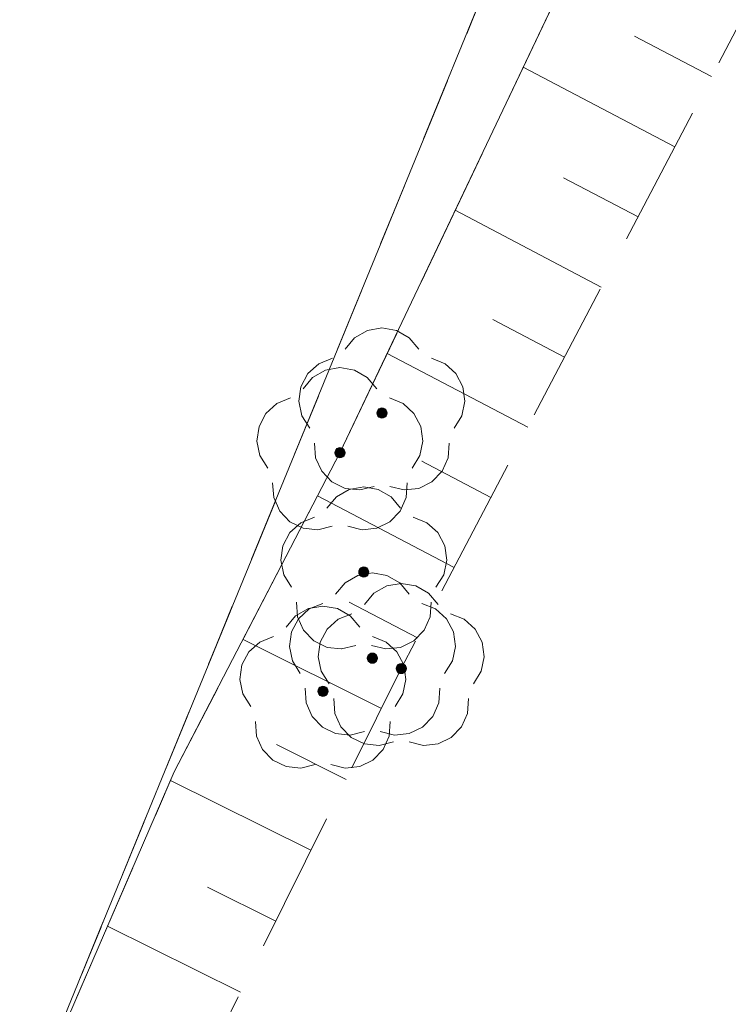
# Model space of a CAD drawing. Header units: millimetres. Extents: x -367306 to 168495, y -187323 to 82034.
# Tile 105 of 170: x 55289 to 61534, y -33610 to -24940. Entities that reach past the tile are written whole.
import ezdxf

# ---------------------------------------------------------------- set-up
doc = ezdxf.new("R2010")
doc.units = ezdxf.units.MM
doc.header["$MEASUREMENT"] = 0
for name, pattern in [('L_0_03', [1000, 500, -500]), ('L_0_05', [1750, 1250, -500]), ('L_0_06', [2000, 1500, -500])]:
    doc.linetypes.add(name, pattern=pattern)
for name, color, linetype, lineweight in [('Nowe_EGKK_Nr_pióra__9', 7, 'Continuous', 13), ('Nowe_EGKK_O_Nr_pióra__8', 7, 'Continuous', 13), ('Nowe_EGUG_Nr_pióra__9', 7, 'Continuous', 13), ('Nowe_OTRK_Nr_pióra__8', 7, 'Continuous', 13), ('Nowe_OTRK_Nr_pióra__9', 7, 'Continuous', 13), ('Nowe_OTWP_Nr_pióra__8', 7, 'Continuous', 13), ('Nowe_OTWP_Nr_pióra__9', 7, 'Continuous', 13), ('Nowe_OTZL_Nr_pióra__8', 7, 'Continuous', 13), ('Nowe_OTZL_Nr_pióra__9', 7, 'Continuous', 13)]:
    doc.layers.add(name, color=color, linetype=linetype, lineweight=lineweight)
doc.layers.add('Nowe_OTZL_Nr_pióra__94', color=7, linetype='Continuous', lineweight=13, true_color=0xe4ad2c)
doc.styles.add('STYL_AUTOMATYCZNY_3', font='Simplex.shx')

msp = doc.modelspace()

# ---------------------------------------------------------------- hatches: boundary and pattern name
at = {"layer": 'Nowe_OTZL_Nr_pióra__94', "linetype": 'Continuous', "lineweight": 13, "true_color": 0xe4ad2c}
for points in [[(58481.6, -28448), (58495.5, -28445.8), (58508.1, -28439.4), (58518, -28429.5), (58524.4, -28416.9), (58526.6, -28403), (58524.4, -28389.1), (58518, -28376.6), (58508.1, -28366.6), (58495.5, -28360.2), (58481.6, -28358), (58467.7, -28360.2), (58455.2, -28366.6), (58445.2, -28376.6), (58438.8, -28389.1), (58436.6, -28403), (58438.8, -28416.9), (58445.2, -28429.5), (58455.2, -28439.4), (58467.7, -28445.8)], [(58111.6, -28798), (58125.5, -28795.8), (58138.1, -28789.4), (58148, -28779.5), (58154.4, -28766.9), (58156.6, -28753), (58154.4, -28739.1), (58148, -28726.6), (58138.1, -28716.6), (58125.5, -28710.2), (58111.6, -28708), (58097.7, -28710.2), (58085.2, -28716.6), (58075.2, -28726.6), (58068.8, -28739.1), (58066.6, -28753), (58068.8, -28766.9), (58075.2, -28779.5), (58085.2, -28789.4), (58097.7, -28795.8)], [(58321.6, -29848), (58335.5, -29845.8), (58348.1, -29839.4), (58358, -29829.5), (58364.4, -29816.9), (58366.6, -29803), (58364.4, -29789.1), (58358, -29776.6), (58348.1, -29766.6), (58335.5, -29760.2), (58321.6, -29758), (58307.7, -29760.2), (58295.2, -29766.6), (58285.2, -29776.6), (58278.8, -29789.1), (58276.6, -29803), (58278.8, -29816.9), (58285.2, -29829.5), (58295.2, -29839.4), (58307.7, -29845.8)], [(58397.6, -30606.7), (58411.5, -30604.5), (58424, -30598.1), (58434, -30588.1), (58440.4, -30575.6), (58442.6, -30561.7), (58440.4, -30547.8), (58434, -30535.2), (58424, -30525.3), (58411.5, -30518.9), (58397.6, -30516.7), (58383.7, -30518.9), (58371.1, -30525.3), (58361.2, -30535.2), (58354.8, -30547.8), (58352.6, -30561.7), (58354.8, -30575.6), (58361.2, -30588.1), (58371.1, -30598.1), (58383.7, -30604.5)], [(58651.6, -30698), (58665.5, -30695.8), (58678.1, -30689.4), (58688, -30679.5), (58694.4, -30666.9), (58696.6, -30653), (58694.4, -30639.1), (58688, -30626.6), (58678.1, -30616.6), (58665.5, -30610.2), (58651.6, -30608), (58637.7, -30610.2), (58625.2, -30616.6), (58615.2, -30626.6), (58608.8, -30639.1), (58606.6, -30653), (58608.8, -30666.9), (58615.2, -30679.5), (58625.2, -30689.4), (58637.7, -30695.8)], [(57961.6, -30898), (57975.5, -30895.8), (57988.1, -30889.4), (57998, -30879.5), (58004.4, -30866.9), (58006.6, -30853), (58004.4, -30839.1), (57998, -30826.6), (57988.1, -30816.6), (57975.5, -30810.2), (57961.6, -30808), (57947.7, -30810.2), (57935.2, -30816.6), (57925.2, -30826.6), (57918.8, -30839.1), (57916.6, -30853), (57918.8, -30866.9), (57925.2, -30879.5), (57935.2, -30889.4), (57947.7, -30895.8)]]:
    msp.add_hatch(color=42, dxfattribs=at).paths.add_polyline_path(points)

# ---------------------------------------------------------------- linework, layer by layer
at = {"layer": 'Nowe_EGKK_Nr_pióra__9', "color": 7, "linetype": 'L_0_06', "lineweight": 13, "flags": 128}
for points in [[(-65928.4, -86443), (-46598.4, -55193), (-32708.1, -34185.8), (-25888.4, -18613), (-19538.4, -3963), (-15289, 2905.3), (-7768.4, 34407), (-6478.4, 39617), (-9198.5, 39673.5), (-11138.4, 31577), (-9490.8, 31378.4), (-12278.4, 26477), (-12397.1, 25976.7), (-13078.4, 26127), (-24358.4, -3553), (-29788.4, -3963), (-32958.4, -14253), (-43448.4, -33613), (-62598.4, -63213), (-70068.4, -74873), (-73378.4, -83263), (-74808.4, -87963), (-76058.4, -92933), (-76488.4, -97643), (-76148.4, -99903), (-74478.4, -105063), (-71748.4, -109473), (-68778.4, -112643), (-63278.4, -117253), (-36888.4, -133563), (-29028.4, -136863), (-23848.4, -137733), (-15768.4, -138533), (-6768.4, -139353), (-3598.4, -138483), (-438.4, -136613), (1879.8, -135034.1), (3281.6, -133823), (12911.6, -125533), (23321.6, -113373), (29441.6, -101683), (31601.6, -96903), (39431.6, -73863), (55391.6, -79203), (56561.6, -81483), (58691.6, -82183), (59421.6, -76943), (62241.6, -69543), (68811.6, -45163), (66821.6, -44573), (60191.6, -64873), (57641.6, -74443), (41611.6, -68353), (55048, -35268), (61231.6, -20173), (54061.6, -15833), (47506.2, -29866.6), (46621.6, -31733), (42301.6, -37993), (38441.6, -36363), (31721.6, -45713), (29651.6, -50493), (32131.6, -55673), (28631.6, -68213), (23091.6, -85543), (18891.6, -95613), (19151.6, -99663), (15641.6, -105623), (7471.6, -118773), (-568.4, -125543), (-4988.4, -128413), (-15438.4, -130493), (-41388.4, -119513), (-56468.4, -109643), (-64298.4, -99413)], [(70921.6, -40873), (77721.6, -12313), (69441.6, -2313), (52047.3, -12525.9), (44331.6, -27593), (47506.2, -29866.6), (54061.6, -15833), (61231.6, -20173), (55048, -35268), (56311.6, -36173)]]:
    msp.add_lwpolyline(points, close=True, dxfattribs=at)
at = {"layer": 'Nowe_EGUG_Nr_pióra__9', "color": 7, "linetype": 'L_0_03', "lineweight": 13, "flags": 128}
for points in [[(-65928.4, -86443), (-46598.4, -55193), (-32708.1, -34185.8), (-25888.4, -18613), (-19538.4, -3963), (-15289, 2905.3), (-7768.4, 34407), (-6478.4, 39617), (-9198.5, 39673.5), (-11138.4, 31577), (-9490.8, 31378.4), (-12278.4, 26477), (-12397.1, 25976.7), (-13078.4, 26127), (-24358.4, -3553), (-29788.4, -3963), (-32958.4, -14253), (-43448.4, -33613), (-62598.4, -63213), (-70068.4, -74873), (-73378.4, -83263), (-74808.4, -87963), (-76058.4, -92933), (-76488.4, -97643), (-76148.4, -99903), (-74478.4, -105063), (-71748.4, -109473), (-68778.4, -112643), (-63278.4, -117253), (-36888.4, -133563), (-29028.4, -136863), (-23848.4, -137733), (-15768.4, -138533), (-6768.4, -139353), (-3598.4, -138483), (-438.4, -136613), (1879.8, -135034.1), (3281.6, -133823), (12911.6, -125533), (23321.6, -113373), (29441.6, -101683), (31601.6, -96903), (39431.6, -73863), (55391.6, -79203), (56561.6, -81483), (58691.6, -82183), (59421.6, -76943), (62241.6, -69543), (68811.6, -45163), (66821.6, -44573), (60191.6, -64873), (57641.6, -74443), (41611.6, -68353), (55048, -35268), (61231.6, -20173), (54061.6, -15833), (47506.2, -29866.6), (46621.6, -31733), (42301.6, -37993), (38441.6, -36363), (31721.6, -45713), (29651.6, -50493), (32131.6, -55673), (28631.6, -68213), (23091.6, -85543), (18891.6, -95613), (19151.6, -99663), (15641.6, -105623), (7471.6, -118773), (-568.4, -125543), (-4988.4, -128413), (-15438.4, -130493), (-41388.4, -119513), (-56468.4, -109643), (-64298.4, -99413)], [(70921.6, -40873), (77721.6, -12313), (69441.6, -2313), (52047.3, -12525.9), (44331.6, -27593), (47506.2, -29866.6), (54061.6, -15833), (61231.6, -20173), (55048, -35268), (56311.6, -36173)]]:
    msp.add_lwpolyline(points, close=True, dxfattribs=at)
at = {"layer": 'Nowe_OTRK_Nr_pióra__8', "color": 7, "linetype": 'Continuous', "lineweight": 13}
for p, q in [((60706.7, -25083.5), (60706.8, -25083.5)), ((59727, -25357.3), (59727.1, -25357.3)), ((61386.6, -25440.2), (61386.6, -25440.2)), ((61062.5, -26058), (61062.5, -26058)), ((60082.7, -26331.8), (60082.8, -26331.8)), ((59127.2, -26618.2), (59127.2, -26618.2)), ((60738.3, -26675.7), (60738.4, -26675.7)), ((60414.2, -27293.5), (60414.3, -27293.5)), ((59458.7, -27580), (59458.7, -27580)), ((58527.3, -27879.2), (58527.4, -27879.2)), ((60090.1, -27911.3), (60090.2, -27911.3)), ((59766, -28529), (59766, -28529)), ((58111.6, -28753), (58111.7, -28753)), ((58834.6, -28828.2), (58834.7, -28828.2)), ((57914.1, -29133.1), (57914.2, -29133.1)), ((59441.9, -29146.8), (59441.9, -29146.8)), ((59117.8, -29764.6), (59117.8, -29764.6)), ((58193.1, -30067.2), (58193.1, -30067.2)), ((57257.2, -30397.6), (57257.2, -30397.6)), ((58793.6, -30382.3), (58793.7, -30382.3)), ((58651.6, -30653), (58651.7, -30653)), ((58477.2, -31004), (58477.2, -31004)), ((57551, -31322.7), (57551.1, -31322.7)), ((56619, -31638.5), (56619, -31638.5)), ((56651.6, -31563), (56651.7, -31563)), ((58166.6, -31628.7), (58166.7, -31628.7)), ((57856.1, -32253.4), (57856.2, -32253.4)), ((56943.5, -32578.9), (56943.6, -32578.9)), ((56064, -32920.7), (56064, -32920.7)), ((57545.6, -32878.1), (57545.6, -32878.1)), ((57235.1, -33502.8), (57235.1, -33502.8))]:
    msp.add_line(p, q, dxfattribs=at)
at = {"layer": 'Nowe_OTRK_Nr_pióra__9', "color": 7, "linetype": 'L_0_05', "lineweight": 13, "flags": 128}
msp.add_lwpolyline([(44901.6, -59693), (45861.6, -58523), (47631.6, -56383), (49271.6, -52683), (50341.6, -47353), (53341.6, -42513), (55261.6, -37473), (58651.6, -30653), (63651.6, -21123), (63021.6, -18093), (60331.6, -15883), (55471.6, -14363), (53491.6, -15313), (47121.6, -24123), (44341.6, -30903), (44581.6, -34413), (46011.6, -31503), (49221.6, -24803), (53351.6, -17773), (54901.6, -16583), (59141.6, -17763), (61161.6, -19573), (61441.6, -21753), (58111.6, -28753), (56651.6, -31563), (55048, -35268), (52171.6, -42023), (49741.6, -47093), (48311.6, -52433), (46661.6, -55883), (45161.6, -57793), (43771.6, -59413)], close=True, dxfattribs=at)
at = {"layer": 'Nowe_OTRK_Nr_pióra__9', "color": 7, "linetype": 'Continuous', "lineweight": 13, "flags": 128}
for points in [[(61386.6, -25440.2), (60706.7, -25083.5)], [(61062.5, -26058), (59727, -25357.3)], [(60738.3, -26675.7), (60082.7, -26331.8)], [(60414.2, -27293.5), (59127.2, -26618.2)], [(60090.1, -27911.3), (59458.7, -27580)], [(59766, -28529), (58527.3, -27879.2)], [(59441.9, -29146.8), (58834.6, -28828.2)], [(59117.8, -29764.6), (57914.1, -29133.1)], [(58793.6, -30382.3), (58193.1, -30067.2)], [(58477.2, -31004), (57257.2, -30397.6)], [(58166.6, -31628.7), (57551, -31322.7)], [(57856.1, -32253.4), (56619, -31638.5)], [(57545.6, -32878.1), (56943.5, -32578.9)], [(57235.1, -33502.8), (56064, -32920.7)]]:
    msp.add_lwpolyline(points, dxfattribs=at)
at = {"layer": 'Nowe_OTWP_Nr_pióra__8', "color": 7, "linetype": 'Continuous', "lineweight": 13}
for p, q in [((58111.6, -28753), (58111.7, -28753)), ((56651.6, -31563), (56651.7, -31563))]:
    msp.add_line(p, q, dxfattribs=at)
at = {"layer": 'Nowe_OTWP_Nr_pióra__9', "color": 7, "linetype": 'Continuous', "lineweight": 13, "flags": 128}
msp.add_lwpolyline([(44581.6, -34413), (46011.6, -31503), (49221.6, -24803), (53351.6, -17773), (54901.6, -16583), (59141.6, -17763), (61161.6, -19573), (61231.6, -20173), (61441.6, -21753), (58111.6, -28753), (56651.6, -31563), (55048, -35268)], dxfattribs=at)
at = {"layer": 'Nowe_OTZL_Nr_pióra__8', "color": 7, "linetype": 'Continuous', "lineweight": 13}
for p, q in [((58481.6, -27653), (58481.7, -27653)), ((58241.1, -27740.3), (58241.1, -27740.3)), ((58353.7, -27675.5), (58353.7, -27675.5)), ((58609.6, -27675.5), (58609.6, -27675.5)), ((58722.2, -27740.3), (58722.2, -27740.3)), ((58157.3, -27839.7), (58157.4, -27839.7)), ((58805.9, -27839.7), (58805.9, -27839.7)), ((57925.7, -27969.5), (57925.8, -27969.5)), ((58046.1, -27920.5), (58046.1, -27920.5)), ((58111.6, -28003), (58111.7, -28003)), ((58917.2, -27920.5), (58917.2, -27920.5)), ((59037.5, -27969.5), (59037.6, -27969.5)), ((57829.3, -28056.5), (57829.3, -28056.5)), ((57983.7, -28025.5), (57983.7, -28025.5)), ((58239.6, -28025.5), (58239.6, -28025.5)), ((59134, -28056.5), (59134, -28056.5)), ((57768.3, -28171.3), (57768.4, -28171.3)), ((57871.1, -28090.3), (57871.1, -28090.3)), ((58352.2, -28090.3), (58352.2, -28090.3)), ((59194.9, -28171.3), (59195, -28171.3)), ((57787.3, -28189.7), (57787.4, -28189.7)), ((58435.9, -28189.7), (58435.9, -28189.7)), ((57555.7, -28319.5), (57555.8, -28319.5)), ((57676.1, -28270.5), (57676.1, -28270.5)), ((57750.2, -28299.9), (57750.2, -28299.9)), ((58547.2, -28270.5), (58547.2, -28270.5)), ((58667.5, -28319.5), (58667.6, -28319.5)), ((59213, -28299.9), (59213.1, -28299.9)), ((57459.3, -28406.5), (57459.3, -28406.5)), ((57777, -28427), (57777.1, -28427)), ((58436.6, -28403), (58436.7, -28403)), ((58438.8, -28389.1), (58438.9, -28389.1)), ((58438.8, -28416.9), (58438.9, -28416.9)), ((58445.2, -28376.6), (58445.3, -28376.6)), ((58445.2, -28429.5), (58445.3, -28429.5)), ((58455.2, -28366.6), (58455.2, -28366.6)), ((58467.7, -28360.2), (58467.8, -28360.2)), ((58481.6, -28358), (58481.7, -28358)), ((58495.5, -28360.2), (58495.6, -28360.2)), ((58508.1, -28366.6), (58508.1, -28366.6)), ((58518, -28376.6), (58518.1, -28376.6)), ((58518, -28429.5), (58518.1, -28429.5)), ((58524.4, -28389.1), (58524.5, -28389.1)), ((58524.4, -28416.9), (58524.5, -28416.9)), ((58526.6, -28403), (58526.7, -28403)), ((58764, -28406.5), (58764, -28406.5)), ((59186.2, -28427), (59186.3, -28427)), ((57398.3, -28521.3), (57398.4, -28521.3)), ((58455.2, -28439.4), (58455.2, -28439.4)), ((58467.7, -28445.8), (58467.8, -28445.8)), ((58481.6, -28448), (58481.7, -28448)), ((58495.5, -28445.8), (58495.6, -28445.8)), ((58508.1, -28439.4), (58508.1, -28439.4)), ((58824.9, -28521.3), (58825, -28521.3)), ((57845.7, -28537.3), (57845.7, -28537.3)), ((59117.6, -28537.3), (59117.6, -28537.3)), ((57380.2, -28649.9), (57380.2, -28649.9)), ((57888.2, -28668.2), (57888.2, -28668.2)), ((58843, -28649.9), (58843.1, -28649.9)), ((59075.1, -28668.2), (59075.1, -28668.2)), ((57407, -28777), (57407.1, -28777)), ((58066.6, -28753), (58066.7, -28753)), ((58068.8, -28739.1), (58068.9, -28739.1)), ((58068.8, -28766.9), (58068.9, -28766.9)), ((58075.2, -28726.6), (58075.3, -28726.6)), ((58075.2, -28779.5), (58075.3, -28779.5)), ((58085.2, -28716.6), (58085.2, -28716.6)), ((58097.7, -28710.2), (58097.8, -28710.2)), ((58111.6, -28708), (58111.7, -28708)), ((58125.5, -28710.2), (58125.6, -28710.2)), ((58138.1, -28716.6), (58138.1, -28716.6)), ((58148, -28726.6), (58148.1, -28726.6)), ((58148, -28779.5), (58148.1, -28779.5)), ((58154.4, -28739.1), (58154.5, -28739.1)), ((58154.4, -28766.9), (58154.5, -28766.9)), ((58156.6, -28753), (58156.7, -28753)), ((58816.2, -28777), (58816.3, -28777)), ((57897.5, -28797.7), (57897.5, -28797.7)), ((58085.2, -28789.4), (58085.2, -28789.4)), ((58097.7, -28795.8), (58097.8, -28795.8)), ((58111.6, -28798), (58111.7, -28798)), ((58125.5, -28795.8), (58125.6, -28795.8)), ((58138.1, -28789.4), (58138.1, -28789.4)), ((59065.7, -28797.7), (59065.8, -28797.7)), ((57475.7, -28887.3), (57475.7, -28887.3)), ((57950.5, -28916.4), (57950.5, -28916.4)), ((58747.6, -28887.3), (58747.6, -28887.3)), ((59012.7, -28916.4), (59012.8, -28916.4)), ((57518.2, -29018.2), (57518.2, -29018.2)), ((58040.8, -29009.8), (58040.8, -29009.8)), ((58705.1, -29018.2), (58705.1, -29018.2)), ((58922.5, -29009.8), (58922.5, -29009.8)), ((58157.5, -29066.8), (58157.6, -29066.8)), ((58193.7, -29075.5), (58193.7, -29075.5)), ((58286.7, -29080.5), (58286.8, -29080.5)), ((58321.6, -29053), (58321.7, -29053)), ((58412.8, -29049.4), (58412.9, -29049.4)), ((58449.6, -29075.5), (58449.6, -29075.5)), ((58550.4, -29049.4), (58550.4, -29049.4)), ((58676.5, -29080.5), (58676.6, -29080.5)), ((58805.7, -29066.8), (58805.8, -29066.8)), ((57527.5, -29147.7), (57527.5, -29147.7)), ((58081.1, -29140.3), (58081.1, -29140.3)), ((58562.2, -29140.3), (58562.2, -29140.3)), ((58695.7, -29147.7), (58695.8, -29147.7)), ((57580.5, -29266.4), (57580.5, -29266.4)), ((57997.3, -29239.7), (57997.4, -29239.7)), ((58642.7, -29266.4), (58642.8, -29266.4)), ((58645.9, -29239.7), (58645.9, -29239.7)), ((57670.8, -29359.8), (57670.8, -29359.8)), ((57765.7, -29369.5), (57765.8, -29369.5)), ((57886.1, -29320.5), (57886.1, -29320.5)), ((58552.5, -29359.8), (58552.5, -29359.8)), ((58757.2, -29320.5), (58757.2, -29320.5)), ((58877.5, -29369.5), (58877.6, -29369.5)), ((57669.3, -29456.5), (57669.3, -29456.5)), ((57787.5, -29416.8), (57787.6, -29416.8)), ((57916.7, -29430.5), (57916.8, -29430.5)), ((58042.8, -29399.4), (58042.9, -29399.4)), ((58180.4, -29399.4), (58180.4, -29399.4)), ((58306.5, -29430.5), (58306.6, -29430.5)), ((58435.7, -29416.8), (58435.8, -29416.8)), ((58974, -29456.5), (58974, -29456.5)), ((57608.3, -29571.3), (57608.4, -29571.3)), ((59034.9, -29571.3), (59035, -29571.3)), ((57590.2, -29699.9), (57590.2, -29699.9)), ((59053, -29699.9), (59053.1, -29699.9)), ((58276.6, -29803), (58276.7, -29803)), ((58278.8, -29789.1), (58278.9, -29789.1)), ((58278.8, -29816.9), (58278.9, -29816.9)), ((58285.2, -29776.6), (58285.3, -29776.6)), ((58295.2, -29766.6), (58295.2, -29766.6)), ((58307.7, -29760.2), (58307.8, -29760.2)), ((58321.6, -29758), (58321.7, -29758)), ((58335.5, -29760.2), (58335.6, -29760.2)), ((58348.1, -29766.6), (58348.1, -29766.6)), ((58358, -29776.6), (58358.1, -29776.6)), ((58364.4, -29789.1), (58364.5, -29789.1)), ((58364.4, -29816.9), (58364.5, -29816.9)), ((58366.6, -29803), (58366.7, -29803)), ((58397.6, -29811.7), (58397.6, -29811.7)), ((57617, -29827), (57617.1, -29827)), ((58157, -29899), (58157.1, -29899)), ((58269.6, -29834.2), (58269.7, -29834.2)), ((58285.2, -29829.5), (58285.3, -29829.5)), ((58295.2, -29839.4), (58295.2, -29839.4)), ((58307.7, -29845.8), (58307.8, -29845.8)), ((58321.6, -29848), (58321.7, -29848)), ((58335.5, -29845.8), (58335.6, -29845.8)), ((58348.1, -29839.4), (58348.1, -29839.4)), ((58358, -29829.5), (58358.1, -29829.5)), ((58525.6, -29834.2), (58525.6, -29834.2)), ((58638.2, -29899), (58638.2, -29899)), ((58651.6, -29903), (58651.7, -29903)), ((59026.2, -29827), (59026.3, -29827)), ((57685.7, -29937.3), (57685.7, -29937.3)), ((58411.1, -29990.3), (58411.1, -29990.3)), ((58523.7, -29925.5), (58523.7, -29925.5)), ((58779.6, -29925.5), (58779.6, -29925.5)), ((58892.2, -29990.3), (58892.2, -29990.3)), ((58957.6, -29937.3), (58957.6, -29937.3)), ((57728.2, -30068.2), (57728.2, -30068.2)), ((57962, -30079.2), (57962.1, -30079.2)), ((58073.3, -29998.3), (58073.4, -29998.3)), ((58721.9, -29998.3), (58721.9, -29998.3)), ((58833.2, -30079.2), (58833.2, -30079.2)), ((58915.1, -30068.2), (58915.1, -30068.2)), ((57833.7, -30125.5), (57833.7, -30125.5)), ((57841.7, -30128.1), (57841.7, -30128.1)), ((57961.6, -30103), (57961.7, -30103)), ((58089.6, -30125.5), (58089.6, -30125.5)), ((58216.1, -30170.5), (58216.1, -30170.5)), ((58327.3, -30089.7), (58327.4, -30089.7)), ((58953.5, -30128.1), (58953.6, -30128.1)), ((58975.9, -30089.7), (58975.9, -30089.7)), ((59087.2, -30170.5), (59087.2, -30170.5)), ((57721.1, -30190.3), (57721.1, -30190.3)), ((57737.5, -30197.7), (57737.5, -30197.7)), ((57745.3, -30215.2), (57745.3, -30215.2)), ((58095.7, -30219.5), (58095.8, -30219.5)), ((58202.2, -30190.3), (58202.2, -30190.3)), ((58905.7, -30197.7), (58905.8, -30197.7)), ((59049.9, -30215.2), (59050, -30215.2)), ((59207.5, -30219.5), (59207.6, -30219.5)), ((57637.3, -30289.7), (57637.4, -30289.7)), ((57684.3, -30329.9), (57684.4, -30329.9)), ((57790.5, -30316.4), (57790.5, -30316.4)), ((57999.3, -30306.5), (57999.3, -30306.5)), ((58285.9, -30289.7), (58285.9, -30289.7)), ((58852.7, -30316.4), (58852.8, -30316.4)), ((59110.9, -30329.9), (59110.9, -30329.9)), ((59304, -30306.5), (59304, -30306.5)), ((57405.7, -30419.5), (57405.8, -30419.5)), ((57526.1, -30370.5), (57526.1, -30370.5)), ((57880.8, -30409.8), (57880.8, -30409.8)), ((57938.3, -30421.3), (57938.4, -30421.3)), ((58397.2, -30370.5), (58397.2, -30370.5)), ((58517.5, -30419.5), (58517.6, -30419.5)), ((58762.5, -30409.8), (58762.5, -30409.8)), ((59364.9, -30421.3), (59365, -30421.3)), ((57309.3, -30506.5), (57309.3, -30506.5)), ((57666.2, -30458.6), (57666.2, -30458.6)), ((57997.5, -30466.8), (57997.6, -30466.8)), ((58126.7, -30480.5), (58126.8, -30480.5)), ((58252.8, -30449.4), (58252.9, -30449.4)), ((58390.4, -30449.4), (58390.4, -30449.4)), ((58397.6, -30516.7), (58397.6, -30516.7)), ((58516.5, -30480.5), (58516.6, -30480.5)), ((58614, -30506.5), (58614, -30506.5)), ((58645.7, -30466.8), (58645.8, -30466.8)), ((59129, -30458.6), (59129.1, -30458.6)), ((57693, -30585.7), (57693.1, -30585.7)), ((57920.2, -30549.9), (57920.2, -30549.9)), ((58352.6, -30561.7), (58352.6, -30561.7)), ((58354.8, -30547.8), (58354.9, -30547.8)), ((58354.8, -30575.6), (58354.9, -30575.6)), ((58361.2, -30535.2), (58361.2, -30535.2)), ((58361.2, -30588.1), (58361.2, -30588.1)), ((58371.1, -30525.3), (58371.2, -30525.3)), ((58371.1, -30598.1), (58371.2, -30598.1)), ((58383.7, -30518.9), (58383.7, -30518.9)), ((58411.5, -30518.9), (58411.6, -30518.9)), ((58424, -30525.3), (58424.1, -30525.3)), ((58424, -30598.1), (58424.1, -30598.1)), ((58434, -30535.2), (58434.1, -30535.2)), ((58434, -30588.1), (58434.1, -30588.1)), ((58440.4, -30547.8), (58440.4, -30547.8)), ((58440.4, -30575.6), (58440.4, -30575.6)), ((58442.6, -30561.7), (58442.6, -30561.7)), ((59102.2, -30585.7), (59102.2, -30585.7)), ((59383, -30549.9), (59383.1, -30549.9)), ((57248.3, -30621.3), (57248.4, -30621.3)), ((57947, -30677), (57947.1, -30677)), ((58383.7, -30604.5), (58383.7, -30604.5)), ((58397.6, -30606.7), (58397.6, -30606.7)), ((58411.5, -30604.5), (58411.6, -30604.5)), ((58606.6, -30653), (58606.7, -30653)), ((58608.8, -30639.1), (58608.9, -30639.1)), ((58608.8, -30666.9), (58608.9, -30666.9)), ((58615.2, -30626.6), (58615.3, -30626.6)), ((58615.2, -30679.5), (58615.3, -30679.5)), ((58625.2, -30616.6), (58625.2, -30616.6)), ((58625.2, -30689.4), (58625.2, -30689.4)), ((58637.7, -30610.2), (58637.8, -30610.2)), ((58651.6, -30608), (58651.7, -30608)), ((58665.5, -30610.2), (58665.6, -30610.2)), ((58674.9, -30621.3), (58675, -30621.3)), ((58678.1, -30616.6), (58678.1, -30616.6)), ((58678.1, -30689.4), (58678.1, -30689.4)), ((58688, -30626.6), (58688.1, -30626.6)), ((58688, -30679.5), (58688.1, -30679.5)), ((58694.4, -30639.1), (58694.5, -30639.1)), ((58694.4, -30666.9), (58694.5, -30666.9)), ((58696.6, -30653), (58696.7, -30653)), ((59356.2, -30677), (59356.3, -30677)), ((57230.2, -30749.9), (57230.2, -30749.9)), ((57761.6, -30696), (57761.7, -30696)), ((58637.7, -30695.8), (58637.8, -30695.8)), ((58651.6, -30698), (58651.7, -30698)), ((58665.5, -30695.8), (58665.6, -30695.8)), ((58693, -30749.9), (58693.1, -30749.9)), ((59033.6, -30696), (59033.6, -30696)), ((57804.1, -30826.8), (57804.2, -30826.8)), ((57916.6, -30853), (57916.7, -30853)), ((57918.8, -30839.1), (57918.9, -30839.1)), ((57925.2, -30826.6), (57925.3, -30826.6)), ((57935.2, -30816.6), (57935.2, -30816.6)), ((57947.7, -30810.2), (57947.8, -30810.2)), ((57961.6, -30808), (57961.7, -30808)), ((57975.5, -30810.2), (57975.6, -30810.2)), ((57988.1, -30816.6), (57988.1, -30816.6)), ((57998, -30826.6), (57998.1, -30826.6)), ((58004.4, -30839.1), (58004.5, -30839.1)), ((58006.6, -30853), (58006.7, -30853)), ((58015.7, -30787.3), (58015.7, -30787.3)), ((58991.1, -30826.8), (58991.1, -30826.8)), ((59287.6, -30787.3), (59287.6, -30787.3)), ((57257, -30877), (57257.1, -30877)), ((57918.8, -30866.9), (57918.9, -30866.9)), ((57925.2, -30879.5), (57925.3, -30879.5)), ((57935.2, -30889.4), (57935.2, -30889.4)), ((57947.7, -30895.8), (57947.8, -30895.8)), ((57961.6, -30898), (57961.7, -30898)), ((57975.5, -30895.8), (57975.6, -30895.8)), ((57988.1, -30889.4), (57988.1, -30889.4)), ((57998, -30879.5), (57998.1, -30879.5)), ((58004.4, -30866.9), (58004.5, -30866.9)), ((58058.2, -30918.2), (58058.2, -30918.2)), ((58666.2, -30877), (58666.3, -30877)), ((59245.1, -30918.2), (59245.1, -30918.2)), ((57325.7, -30987.3), (57325.7, -30987.3)), ((57813.5, -30956.4), (57813.5, -30956.4)), ((58597.6, -30987.3), (58597.6, -30987.3)), ((58981.7, -30956.4), (58981.8, -30956.4)), ((57368.2, -31118.2), (57368.2, -31118.2)), ((57866.5, -31075), (57866.5, -31075)), ((58067.5, -31047.7), (58067.5, -31047.7)), ((58555.1, -31118.2), (58555.1, -31118.2)), ((58928.7, -31075), (58928.8, -31075)), ((59235.7, -31047.7), (59235.8, -31047.7)), ((57956.8, -31168.4), (57956.8, -31168.4)), ((58120.5, -31166.4), (58120.5, -31166.4)), ((58328.8, -31208), (58328.9, -31208)), ((58466.4, -31208), (58466.4, -31208)), ((58838.4, -31168.4), (58838.5, -31168.4)), ((59182.7, -31166.4), (59182.8, -31166.4)), ((57377.5, -31247.7), (57377.5, -31247.7)), ((58073.5, -31225.4), (58073.6, -31225.4)), ((58202.7, -31239.2), (58202.7, -31239.2)), ((58210.8, -31259.8), (58210.8, -31259.8)), ((58545.7, -31247.7), (58545.8, -31247.7)), ((58592.5, -31239.2), (58592.6, -31239.2)), ((58721.7, -31225.4), (58721.7, -31225.4)), ((59092.5, -31259.8), (59092.5, -31259.8)), ((57430.5, -31366.4), (57430.5, -31366.4)), ((58327.5, -31316.8), (58327.6, -31316.8)), ((58456.7, -31330.5), (58456.8, -31330.5)), ((58492.7, -31366.4), (58492.8, -31366.4)), ((58582.8, -31299.4), (58582.9, -31299.4)), ((58720.4, -31299.4), (58720.4, -31299.4)), ((58846.5, -31330.5), (58846.6, -31330.5)), ((58975.7, -31316.8), (58975.8, -31316.8)), ((57520.8, -31459.8), (57520.8, -31459.8)), ((58402.5, -31459.8), (58402.5, -31459.8)), ((57637.5, -31516.8), (57637.6, -31516.8)), ((57766.7, -31530.5), (57766.8, -31530.5)), ((57892.8, -31499.4), (57892.9, -31499.4)), ((58030.4, -31499.4), (58030.4, -31499.4)), ((58156.5, -31530.5), (58156.6, -31530.5)), ((58285.7, -31516.8), (58285.8, -31516.8))]:
    msp.add_line(p, q, dxfattribs=at)
at = {"layer": 'Nowe_OTZL_Nr_pióra__9', "color": 7, "linetype": 'Continuous', "lineweight": 13, "flags": 128}
for points in [[(58157.3, -27839.7), (58241.1, -27740.3), (58353.7, -27675.5), (58481.6, -27653), (58609.6, -27675.5), (58722.2, -27740.3), (58805.9, -27839.7)], [(57845.7, -28537.3), (57777, -28427), (57750.2, -28299.9), (57768.3, -28171.3), (57829.3, -28056.5), (57925.7, -27969.5), (58046.1, -27920.5)], [(57787.3, -28189.7), (57871.1, -28090.3), (57983.7, -28025.5), (58111.6, -28003), (58239.6, -28025.5), (58352.2, -28090.3), (58435.9, -28189.7)], [(58917.2, -27920.5), (59037.5, -27969.5), (59134, -28056.5), (59194.9, -28171.3), (59213, -28299.9), (59186.2, -28427), (59117.6, -28537.3)], [(57475.7, -28887.3), (57407, -28777), (57380.2, -28649.9), (57398.3, -28521.3), (57459.3, -28406.5), (57555.7, -28319.5), (57676.1, -28270.5)], [(58547.2, -28270.5), (58667.5, -28319.5), (58764, -28406.5), (58824.9, -28521.3), (58843, -28649.9), (58816.2, -28777), (58747.6, -28887.3)], [(58412.8, -29049.4), (58286.7, -29080.5), (58157.5, -29066.8), (58040.8, -29009.8), (57950.5, -28916.4), (57897.5, -28797.7), (57888.2, -28668.2)], [(59075.1, -28668.2), (59065.7, -28797.7), (59012.7, -28916.4), (58922.5, -29009.8), (58805.7, -29066.8), (58676.5, -29080.5), (58550.4, -29049.4)], [(58042.8, -29399.4), (57916.7, -29430.5), (57787.5, -29416.8), (57670.8, -29359.8), (57580.5, -29266.4), (57527.5, -29147.7), (57518.2, -29018.2)], [(58705.1, -29018.2), (58695.7, -29147.7), (58642.7, -29266.4), (58552.5, -29359.8), (58435.7, -29416.8), (58306.5, -29430.5), (58180.4, -29399.4)], [(57997.3, -29239.7), (58081.1, -29140.3), (58193.7, -29075.5), (58321.6, -29053), (58449.6, -29075.5), (58562.2, -29140.3), (58645.9, -29239.7)], [(57685.7, -29937.3), (57617, -29827), (57590.2, -29699.9), (57608.3, -29571.3), (57669.3, -29456.5), (57765.7, -29369.5), (57886.1, -29320.5)], [(58757.2, -29320.5), (58877.5, -29369.5), (58974, -29456.5), (59034.9, -29571.3), (59053, -29699.9), (59026.2, -29827), (58957.6, -29937.3)], [(58073.3, -29998.3), (58157, -29899), (58269.6, -29834.2), (58397.6, -29811.7), (58525.6, -29834.2), (58638.2, -29899), (58721.9, -29998.3)], [(58327.3, -30089.7), (58411.1, -29990.3), (58523.7, -29925.5), (58651.6, -29903), (58779.6, -29925.5), (58892.2, -29990.3), (58975.9, -30089.7)], [(57761.6, -30696), (57693, -30585.7), (57666.2, -30458.6), (57684.3, -30329.9), (57745.3, -30215.2), (57841.7, -30128.1), (57962, -30079.2)], [(58252.8, -30449.4), (58126.7, -30480.5), (57997.5, -30466.8), (57880.8, -30409.8), (57790.5, -30316.4), (57737.5, -30197.7), (57728.2, -30068.2)], [(58915.1, -30068.2), (58905.7, -30197.7), (58852.7, -30316.4), (58762.5, -30409.8), (58645.7, -30466.8), (58516.5, -30480.5), (58390.4, -30449.4)], [(58833.2, -30079.2), (58953.5, -30128.1), (59049.9, -30215.2), (59110.9, -30329.9), (59129, -30458.6), (59102.2, -30585.7), (59033.6, -30696)], [(57637.3, -30289.7), (57721.1, -30190.3), (57833.7, -30125.5), (57961.6, -30103), (58089.6, -30125.5), (58202.2, -30190.3), (58285.9, -30289.7)], [(58015.7, -30787.3), (57947, -30677), (57920.2, -30549.9), (57938.3, -30421.3), (57999.3, -30306.5), (58095.7, -30219.5), (58216.1, -30170.5)], [(59087.2, -30170.5), (59207.5, -30219.5), (59304, -30306.5), (59364.9, -30421.3), (59383, -30549.9), (59356.2, -30677), (59287.6, -30787.3)], [(57325.7, -30987.3), (57257, -30877), (57230.2, -30749.9), (57248.3, -30621.3), (57309.3, -30506.5), (57405.7, -30419.5), (57526.1, -30370.5)], [(58397.2, -30370.5), (58517.5, -30419.5), (58614, -30506.5), (58674.9, -30621.3), (58693, -30749.9), (58666.2, -30877), (58597.6, -30987.3)], [(58328.8, -31208), (58202.7, -31239.2), (58073.5, -31225.4), (57956.8, -31168.4), (57866.5, -31075), (57813.5, -30956.4), (57804.1, -30826.8)], [(58991.1, -30826.8), (58981.7, -30956.4), (58928.7, -31075), (58838.4, -31168.4), (58721.7, -31225.4), (58592.5, -31239.2), (58466.4, -31208)], [(58582.8, -31299.4), (58456.7, -31330.5), (58327.5, -31316.8), (58210.8, -31259.8), (58120.5, -31166.4), (58067.5, -31047.7), (58058.2, -30918.2)], [(59245.1, -30918.2), (59235.7, -31047.7), (59182.7, -31166.4), (59092.5, -31259.8), (58975.7, -31316.8), (58846.5, -31330.5), (58720.4, -31299.4)], [(57892.8, -31499.4), (57766.7, -31530.5), (57637.5, -31516.8), (57520.8, -31459.8), (57430.5, -31366.4), (57377.5, -31247.7), (57368.2, -31118.2)], [(58555.1, -31118.2), (58545.7, -31247.7), (58492.7, -31366.4), (58402.5, -31459.8), (58285.7, -31516.8), (58156.5, -31530.5), (58030.4, -31499.4)]]:
    msp.add_lwpolyline(points, dxfattribs=at)
for points in [[(58481.6, -28448), (58495.5, -28445.8), (58508.1, -28439.4), (58518, -28429.5), (58524.4, -28416.9), (58526.6, -28403), (58524.4, -28389.1), (58518, -28376.6), (58508.1, -28366.6), (58495.5, -28360.2), (58481.6, -28358), (58467.7, -28360.2), (58455.2, -28366.6), (58445.2, -28376.6), (58438.8, -28389.1), (58436.6, -28403), (58438.8, -28416.9), (58445.2, -28429.5), (58455.2, -28439.4), (58467.7, -28445.8)], [(58111.6, -28798), (58125.5, -28795.8), (58138.1, -28789.4), (58148, -28779.5), (58154.4, -28766.9), (58156.6, -28753), (58154.4, -28739.1), (58148, -28726.6), (58138.1, -28716.6), (58125.5, -28710.2), (58111.6, -28708), (58097.7, -28710.2), (58085.2, -28716.6), (58075.2, -28726.6), (58068.8, -28739.1), (58066.6, -28753), (58068.8, -28766.9), (58075.2, -28779.5), (58085.2, -28789.4), (58097.7, -28795.8)], [(58321.6, -29848), (58335.5, -29845.8), (58348.1, -29839.4), (58358, -29829.5), (58364.4, -29816.9), (58366.6, -29803), (58364.4, -29789.1), (58358, -29776.6), (58348.1, -29766.6), (58335.5, -29760.2), (58321.6, -29758), (58307.7, -29760.2), (58295.2, -29766.6), (58285.2, -29776.6), (58278.8, -29789.1), (58276.6, -29803), (58278.8, -29816.9), (58285.2, -29829.5), (58295.2, -29839.4), (58307.7, -29845.8)], [(58397.6, -30606.7), (58411.5, -30604.5), (58424, -30598.1), (58434, -30588.1), (58440.4, -30575.6), (58442.6, -30561.7), (58440.4, -30547.8), (58434, -30535.2), (58424, -30525.3), (58411.5, -30518.9), (58397.6, -30516.7), (58383.7, -30518.9), (58371.1, -30525.3), (58361.2, -30535.2), (58354.8, -30547.8), (58352.6, -30561.7), (58354.8, -30575.6), (58361.2, -30588.1), (58371.1, -30598.1), (58383.7, -30604.5)], [(58651.6, -30698), (58665.5, -30695.8), (58678.1, -30689.4), (58688, -30679.5), (58694.4, -30666.9), (58696.6, -30653), (58694.4, -30639.1), (58688, -30626.6), (58678.1, -30616.6), (58665.5, -30610.2), (58651.6, -30608), (58637.7, -30610.2), (58625.2, -30616.6), (58615.2, -30626.6), (58608.8, -30639.1), (58606.6, -30653), (58608.8, -30666.9), (58615.2, -30679.5), (58625.2, -30689.4), (58637.7, -30695.8)], [(57961.6, -30898), (57975.5, -30895.8), (57988.1, -30889.4), (57998, -30879.5), (58004.4, -30866.9), (58006.6, -30853), (58004.4, -30839.1), (57998, -30826.6), (57988.1, -30816.6), (57975.5, -30810.2), (57961.6, -30808), (57947.7, -30810.2), (57935.2, -30816.6), (57925.2, -30826.6), (57918.8, -30839.1), (57916.6, -30853), (57918.8, -30866.9), (57925.2, -30879.5), (57935.2, -30889.4), (57947.7, -30895.8)]]:
    msp.add_lwpolyline(points, close=True, dxfattribs=at)

# ---------------------------------------------------------------- texts
at = {"layer": 'Nowe_EGKK_O_Nr_pióra__8', "color": 7, "linetype": 'Continuous', "lineweight": 13, "insert": (53515.4, -27857.8), "char_height": 1500, "attachment_point": 7, "style": 'STYL_AUTOMATYCZNY_3'}
msp.add_mtext('\\A1;{\\W0.660000x;\\pql;\\FSimplex.shx;ŁV}', dxfattribs=at)

doc.saveas('drawing.dxf')
